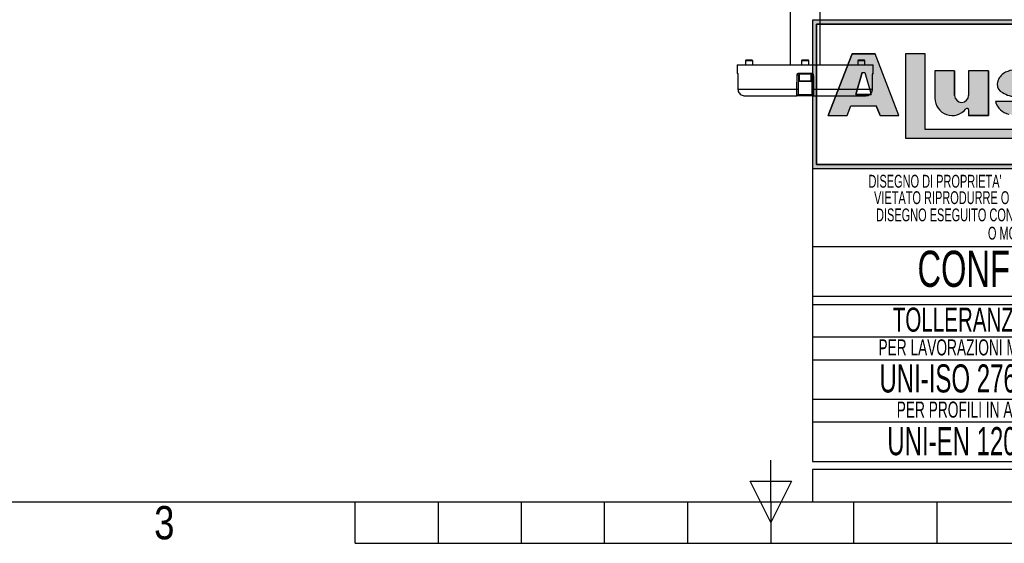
# Model space of a CAD drawing. Header units: millimetres. Extents: x 0 to 420, y 0 to 297.
# Tile 2 of 20: x 116 to 239, y 0 to 65. Entities that reach past the tile are written whole.
import ezdxf
from ezdxf.enums import TextEntityAlignment as Align

# ---------------------------------------------------------------- set-up
doc = ezdxf.new("R2010")
doc.units = ezdxf.units.MM
doc.layers.add('CARTIGLIO', color=140, linetype='Continuous')
doc.styles.add('SLDTEXTSTYLE0', font='TXT', dxfattribs={"width": 0.6382978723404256})
doc.styles.add('SLDTEXTSTYLE1', font='TXT', dxfattribs={"width": 0.675})
doc.styles.add('SLDTEXTSTYLE2', font='TXT', dxfattribs={"width": 0.8214676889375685})

# ---------------------------------------------------------------- blocks, each defined once
blk = doc.blocks.new('SW_NOTE_0_1')
at = {"layer": 'CARTIGLIO', "color": 0, "insert": (85.40558510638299, 3.222669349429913), "char_height": 2.5, "attachment_point": 2, "style": 'SLDTEXTSTYLE0'}
blk.add_mtext("ATTENZIONE: NON INTERPRETARE IL DISEGNO. IN CASO DI QUOTE MANCANTI O POCO CHIARE CONSULTARE L'UFFICIO TECNICO", dxfattribs=at)
blk = doc.blocks.new('SW_NOTE_0_15')
at = {"layer": 'CARTIGLIO', "color": 0, "insert": (23.93617021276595, 3.867203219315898), "char_height": 3, "attachment_point": 2, "style": 'SLDTEXTSTYLE0'}
blk.add_mtext('TOLLERANZE DI LAVORAZIONE', dxfattribs=at)
blk = doc.blocks.new('SW_NOTE_0_16')
at = {"layer": 'CARTIGLIO', "color": 0, "insert": (21.07265624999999, 5.800804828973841), "char_height": 4.500000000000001, "attachment_point": 2, "style": 'SLDTEXTSTYLE1'}
blk.add_mtext('CONFIDENZIALE', dxfattribs=at)
blk = doc.blocks.new('SW_NOTE_0_17')
at = {"layer": 'CARTIGLIO', "color": 0, "insert": (28.04255319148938, 2.062508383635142), "char_height": 1.6, "attachment_point": 2, "style": 'SLDTEXTSTYLE0'}
blk.add_mtext('DISEGNO ESEGUITO CON CAD NON SONO AMMESSE VARIAZIONI', dxfattribs=at)
blk = doc.blocks.new('SW_NOTE_0_18')
at = {"layer": 'CARTIGLIO', "color": 0, "insert": (27.3404255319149, 2.062508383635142), "char_height": 1.6, "attachment_point": 2, "style": 'SLDTEXTSTYLE0'}
blk.add_mtext('VIETATO RIPRODURRE O COMUNICARNE A TERZI IL CONTENUTO.', dxfattribs=at)
blk = doc.blocks.new('SW_NOTE_0_20')
at = {"layer": 'CARTIGLIO', "color": 0, "insert": (10.40425531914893, 2.062508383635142), "char_height": 1.6, "attachment_point": 2, "style": 'SLDTEXTSTYLE0'}
blk.add_mtext('O MODIFICHE MANUALI.', dxfattribs=at)
blk = doc.blocks.new('SW_NOTE_0_21')
at = {"layer": 'CARTIGLIO', "color": 0, "char_height": 1.6, "attachment_point": 2, "style": 'SLDTEXTSTYLE0'}
for s, insert in [("DISEGNO DI PROPRIETA'", (10.27659574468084, 2.062508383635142)), ('ALUSIC srl', (25.45120500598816, 2.062508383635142)), (". A TERMINI DI LEGGE E'", (39.41078027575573, 2.062508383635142))]:
    blk.add_mtext(s, dxfattribs=dict(at, insert=insert))
blk = doc.blocks.new('SW_NOTE_0_23')
at = {"layer": 'CARTIGLIO', "color": 0, "insert": (18.30319148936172, 2.578135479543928), "char_height": 2, "attachment_point": 2, "style": 'SLDTEXTSTYLE0'}
blk.add_mtext('PER LAVORAZIONI MECCANICHE', dxfattribs=at)
blk = doc.blocks.new('SW_NOTE_0_24')
at = {"layer": 'CARTIGLIO', "color": 0, "insert": (15.68484042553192, 4.511737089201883), "char_height": 3.5, "attachment_point": 2, "style": 'SLDTEXTSTYLE0'}
blk.add_mtext('UNI-ISO 2768 mH', dxfattribs=at)
blk = doc.blocks.new('SW_NOTE_0_25')
at = {"layer": 'CARTIGLIO', "color": 0, "insert": (13.85638297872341, 2.578135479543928), "char_height": 2, "attachment_point": 2, "style": 'SLDTEXTSTYLE0'}
blk.add_mtext('PER PROFILI IN ALLUMINIO', dxfattribs=at)
blk = doc.blocks.new('SW_NOTE_0_26')
at = {"layer": 'CARTIGLIO', "color": 0, "insert": (14.05585106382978, 4.511737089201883), "char_height": 3.5, "attachment_point": 2, "style": 'SLDTEXTSTYLE0'}
blk.add_mtext('UNI-EN 12020-2', dxfattribs=at)
blk = doc.blocks.new('Cartiglio ALUSIC')
at = {"layer": 'CARTIGLIO'}
h = blk.add_hatch(color=256, dxfattribs=at)
h.paths.add_polyline_path([(113.971100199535, 149.9990413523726), (113.971100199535, 131.4990413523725), (158.971100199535, 131.4990413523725), (158.971100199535, 149.9990413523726)], flags=0)
h.paths.add_polyline_path([(114.471100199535, 131.9990413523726), (114.471100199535, 149.4990413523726), (158.471100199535, 149.4990413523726), (158.471100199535, 131.9990413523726)], flags=0)
h = blk.add_hatch(color=256, dxfattribs=at)
h.paths.add_polyline_path([(118.292263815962, 138.1064632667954), (118.7611454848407, 139.3206628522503), (121.9303757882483, 139.3206628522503), (122.3992574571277, 138.1064632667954), (124.7510688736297, 138.1064632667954), (121.7833115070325, 145.7916640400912), (118.9082097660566, 145.7916640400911), (115.9404523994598, 138.1064632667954)], flags=0)
h.paths.add_polyline_path([(119.3961687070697, 140.7216809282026), (120.1708764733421, 143.4547391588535), (120.5206447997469, 143.4547391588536), (121.2953525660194, 140.721680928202)], flags=0)
blk.add_hatch(color=256, dxfattribs=at).paths.add_polyline_path([(128.0219401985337, 145.7956943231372), (125.5527056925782, 145.7956943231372), (125.5527056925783, 135.2696801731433), (154.6424359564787, 135.2696801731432), (154.6424359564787, 136.3597302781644), (128.0219401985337, 136.3597302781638)], flags=0)
h = blk.add_hatch(color=256, dxfattribs=at)
edge = h.paths.add_edge_path(flags=0)
edge.add_arc((132.5578484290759, 140.6186164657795), 0.8721260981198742, 180, 360, ccw=False)
edge.add_line((131.6857223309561, 140.6186164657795), (131.6857223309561, 143.6808359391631))
edge.add_line((131.6857223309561, 143.6808359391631), (129.2243885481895, 143.6808359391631))
edge.add_line((129.2243885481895, 143.6808359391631), (129.2243885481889, 140.2640777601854))
edge.add_arc((131.3820030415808, 140.2640777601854), 2.157614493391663, 180, 321.9680973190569)
edge.add_arc((133.2350345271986, 138.8146685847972), 0.1949400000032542, 3.751097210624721e-10, 141.9680973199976, ccw=False)
edge.add_line((133.4299745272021, 138.8146685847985), (133.4299745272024, 138.106463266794))
edge.add_line((133.4299745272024, 138.106463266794), (135.91068894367, 138.106463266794))
edge.add_line((135.91068894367, 138.106463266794), (135.9106889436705, 143.6808359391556))
edge.add_line((135.9106889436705, 143.6808359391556), (133.4299745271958, 143.6808359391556))
edge.add_line((133.4299745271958, 143.6808359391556), (133.4299745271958, 140.6186164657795))
h = blk.add_hatch(color=256, dxfattribs=at)
edge = h.paths.add_edge_path(flags=0)
edge.add_line((139.7219511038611, 138.0874905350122), (140.9616140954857, 138.2313935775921))
edge.add_arc((140.6251358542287, 140.9172664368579), 2.706867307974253, 277.1406456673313, 311.0032214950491)
edge.add_arc((141.7459062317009, 139.8536948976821), 1.178212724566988, 303.7868133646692, 347.8980612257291)
edge.add_arc((141.0550130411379, 140.1458147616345), 1.920162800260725, 343.6935231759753, 381.4193527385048)
edge.add_arc((140.9170023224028, 138.8528855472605), 2.77207698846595, 46.00269433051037, 81.25096772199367)
edge.add_arc((133.1604335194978, 99.54681763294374), 42.8338661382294, 78.993004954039, 81.01866969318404)
edge.add_arc((140.0875549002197, 143.5111497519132), 1.672976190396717, 238.77709912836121, 261.74465207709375, ccw=False)
edge.add_arc((139.511171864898, 142.3534770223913), 0.3988810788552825, 114.64010585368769, 223.1865854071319, ccw=False)
edge.add_arc((139.9292750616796, 141.471492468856), 1.374925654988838, 90.51660503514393, 115.15343256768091, ccw=False)
edge.add_arc((139.978971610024, 141.8617877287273), 0.986530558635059, 50.69488274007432, 93.60864602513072, ccw=False)
edge.add_arc((140.2656634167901, 142.2302567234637), 0.519939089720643, 14.547573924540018, 49.4198797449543, ccw=False)
edge.add_line((140.7689329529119, 142.3608569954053), (142.7634621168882, 142.3608569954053))
edge.add_arc((141.3534729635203, 142.2214802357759), 1.416861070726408, 5.645321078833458, 71.38339334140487)
edge.add_arc((140.0918708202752, 138.6413140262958), 5.212710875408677, 70.80435731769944, 90.86664277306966)
edge.add_arc((139.6876943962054, 140.01898057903), 3.848224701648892, 85.15036290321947, 119.9120405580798)
edge.add_arc((138.7589405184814, 141.8826763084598), 1.774008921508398, 123.9309471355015, 174.9914571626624)
edge.add_arc((138.007121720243, 141.9227892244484), 1.021881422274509, 173.5516105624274, 249.3813116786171)
edge.add_arc((139.4480837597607, 143.8857829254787), 3.430150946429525, 238.3320469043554, 269.1908231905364)
edge.add_arc((139.5671105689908, 138.3083973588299), 2.154096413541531, 64.99796384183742, 94.45891481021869, ccw=False)
edge.add_arc((140.3551381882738, 139.8813550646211), 0.398545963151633, -35.586121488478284, 72.11412463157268, ccw=False)
edge.add_arc((139.9862171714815, 139.9393420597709), 0.7512299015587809, 245.201083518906, 337.29941344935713, ccw=False)
edge.add_arc((139.934335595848, 140.0154535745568), 0.8024620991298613, 192.5591591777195, 250.8523518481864, ccw=False)
edge.add_line((139.1510748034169, 139.8409601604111), (136.768183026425, 139.8409601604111))
edge.add_arc((138.8654850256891, 140.4022414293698), 2.1711085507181, 194.9824340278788, 258.3364147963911)
edge.add_line((138.4265630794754, 138.2759630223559), (139.7219511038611, 138.0874905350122))
for p, q in [((113.971100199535, 149.9990413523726), (113.971100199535, 131.4990413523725)), ((113.971100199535, 149.9990413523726), (113.971100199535, 94.99904135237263)), ((173.971100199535, 149.9990413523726), (113.971100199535, 149.9990413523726)), ((158.971100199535, 149.9990413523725), (113.971100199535, 149.9990413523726)), ((113.971100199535, 149.9990413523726), (113.971100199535, 131.4990413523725)), ((113.971100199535, 149.9990413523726), (113.971100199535, 115.5498549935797)), ((114.471100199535, 131.9990413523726), (114.471100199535, 149.4990413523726)), ((114.471100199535, 149.4990413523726), (114.471100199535, 131.9990413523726)), ((114.471100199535, 149.4990413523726), (158.471100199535, 149.4990413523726)), ((158.471100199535, 149.4990413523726), (114.471100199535, 149.4990413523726)), ((118.9082097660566, 145.7916640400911), (115.9404523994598, 138.1064632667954)), ((115.9404523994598, 138.1064632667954), (118.9082097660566, 145.7916640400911)), ((121.7833115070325, 145.7916640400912), (118.9082097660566, 145.7916640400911)), ((118.9082097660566, 145.7916640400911), (121.7833115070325, 145.7916640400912)), ((124.7510688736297, 138.1064632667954), (121.7833115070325, 145.7916640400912)), ((124.7510688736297, 138.1064632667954), (121.7833115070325, 145.7916640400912)), ((128.0219401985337, 145.7956943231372), (125.5527056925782, 145.7956943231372)), ((125.5527056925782, 145.7956943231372), (125.5527056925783, 135.2696801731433)), ((128.0219401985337, 145.7956943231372), (125.5527056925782, 145.7956943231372)), ((125.5527056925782, 145.7956943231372), (125.5527056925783, 135.2696801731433)), ((128.0219401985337, 136.3597302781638), (128.0219401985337, 145.7956943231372)), ((128.0219401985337, 136.3597302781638), (128.0219401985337, 145.7956943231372)), ((119.3961687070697, 140.7216809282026), (120.1708764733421, 143.4547391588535)), ((120.1708764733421, 143.4547391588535), (119.3961687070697, 140.7216809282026)), ((120.1708764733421, 143.4547391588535), (120.5206447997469, 143.4547391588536)), ((120.1708764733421, 143.4547391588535), (120.5206447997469, 143.4547391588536)), ((120.5206447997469, 143.4547391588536), (121.2953525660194, 140.721680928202)), ((120.5206447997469, 143.4547391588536), (121.2953525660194, 140.721680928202)), ((129.2243885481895, 143.6808359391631), (129.2243885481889, 140.2640777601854)), ((131.6857223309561, 143.6808359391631), (129.2243885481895, 143.6808359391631)), ((131.6857223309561, 143.6808359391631), (129.2243885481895, 143.6808359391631)), ((129.2243885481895, 143.6808359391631), (129.2243885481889, 140.2640777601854)), ((131.6857223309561, 140.6186164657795), (131.6857223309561, 143.6808359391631)), ((131.6857223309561, 143.6808359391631), (131.6857223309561, 140.6186164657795)), ((135.9106889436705, 143.6808359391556), (133.4299745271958, 143.6808359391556)), ((133.4299745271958, 143.6808359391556), (133.4299745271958, 140.6186164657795)), ((133.4299745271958, 143.6808359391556), (133.4299745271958, 140.6186164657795)), ((135.9106889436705, 143.6808359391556), (133.4299745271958, 143.6808359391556)), ((135.9106889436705, 143.6808359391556), (135.91068894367, 138.106463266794)), ((135.91068894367, 138.106463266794), (135.9106889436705, 143.6808359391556)), ((121.2953525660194, 140.721680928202), (119.3961687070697, 140.7216809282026)), ((119.3961687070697, 140.7216809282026), (121.2953525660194, 140.721680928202)), ((139.1510748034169, 139.8409601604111), (136.768183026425, 139.8409601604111)), ((139.1510748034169, 139.8409601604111), (136.768183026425, 139.8409601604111)), ((118.292263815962, 138.1064632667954), (118.7611454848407, 139.3206628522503)), ((118.292263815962, 138.1064632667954), (118.7611454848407, 139.3206628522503)), ((118.7611454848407, 139.3206628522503), (121.9303757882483, 139.3206628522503)), ((118.7611454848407, 139.3206628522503), (121.9303757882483, 139.3206628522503)), ((122.3992574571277, 138.1064632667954), (121.9303757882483, 139.3206628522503)), ((121.9303757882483, 139.3206628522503), (122.3992574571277, 138.1064632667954)), ((133.4299745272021, 138.8146685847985), (133.4299745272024, 138.106463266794)), ((133.4299745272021, 138.8146685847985), (133.4299745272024, 138.106463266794)), ((115.9404523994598, 138.1064632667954), (118.292263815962, 138.1064632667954)), ((115.9404523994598, 138.1064632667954), (118.292263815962, 138.1064632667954)), ((122.3992574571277, 138.1064632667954), (124.7510688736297, 138.1064632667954)), ((122.3992574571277, 138.1064632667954), (124.7510688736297, 138.1064632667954)), ((133.4299745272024, 138.106463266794), (135.91068894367, 138.106463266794)), ((135.91068894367, 138.106463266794), (133.4299745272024, 138.106463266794)), ((154.6424359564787, 136.3597302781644), (128.0219401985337, 136.3597302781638)), ((154.6424359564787, 136.3597302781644), (128.0219401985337, 136.3597302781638)), ((125.5527056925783, 135.2696801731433), (154.6424359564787, 135.2696801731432)), ((125.5527056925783, 135.2696801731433), (154.6424359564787, 135.2696801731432)), ((113.971100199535, 131.4990413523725), (158.971100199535, 131.4990413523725)), ((113.971100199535, 131.4990413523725), (173.971100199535, 131.4990413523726)), ((158.471100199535, 131.9990413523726), (114.471100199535, 131.9990413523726)), ((114.471100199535, 131.9990413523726), (158.471100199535, 131.9990413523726)), ((173.971100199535, 121.7636603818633), (113.971100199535, 121.7636603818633)), ((173.971100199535, 115.5498549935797), (113.971100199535, 115.5498549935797)), ((113.971100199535, 114.5498549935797), (173.971100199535, 114.5498549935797)), ((113.971100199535, 114.5498549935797), (113.971100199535, 94.99904135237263)), ((173.9571410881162, 110.4900006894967), (113.9571410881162, 110.4900006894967)), ((113.971100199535, 107.6716313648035), (154.9806365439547, 107.6716313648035)), ((154.9806365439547, 102.7445210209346), (113.971100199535, 102.7445210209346)), ((113.9850593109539, 99.96496483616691), (154.9945956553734, 99.96496483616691)), ((113.971100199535, 94.99904135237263), (173.971100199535, 94.99904135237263)), ((313.621100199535, 93.99904135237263), (113.971100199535, 93.99904135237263)), ((113.971100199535, 93.99904135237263), (113.971100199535, 89.99904135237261)), ((113.971100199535, 89.99904135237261), (313.621100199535, 89.99904135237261))]:
    blk.add_line(p, q, dxfattribs=at)
at = {"layer": 'CARTIGLIO', "linetype": 'Continuous'}
blk.add_line((113.9695322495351, 89.99904135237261), (313.621100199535, 89.99904135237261), dxfattribs=at)
at = {"layer": 'CARTIGLIO'}
for centre, radius, start, end in [((139.6876943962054, 140.01898057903), 3.848224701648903, 85.15036290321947, 119.9120405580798), ((139.6876943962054, 140.01898057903), 3.848224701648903, 85.15036290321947, 119.9120405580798), ((138.7589405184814, 141.8826763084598), 1.774008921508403, 123.9309471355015, 174.9914571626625), ((138.7589405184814, 141.8826763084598), 1.774008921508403, 123.9309471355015, 174.9914571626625), ((138.007121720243, 141.9227892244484), 1.021881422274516, 173.5516105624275, 249.381311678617), ((138.007121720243, 141.9227892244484), 1.021881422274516, 173.5516105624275, 249.381311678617), ((131.3820030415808, 140.2640777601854), 2.157614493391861, 180, 321.9680973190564), ((131.3820030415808, 140.2640777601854), 2.157614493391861, 180, 321.9680973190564), ((132.5578484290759, 140.6186164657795), 0.8721260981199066, 180, 0), ((132.5578484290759, 140.6186164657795), 0.8721260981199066, 180, 0), ((138.8654850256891, 140.4022414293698), 2.171108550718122, 194.9824340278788, 258.3364147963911), ((138.8654850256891, 140.4022414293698), 2.171108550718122, 194.9824340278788, 258.3364147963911), ((139.4480837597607, 143.8857829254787), 3.430150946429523, 238.3320469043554, 269.1908231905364), ((139.4480837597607, 143.8857829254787), 3.430150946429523, 238.3320469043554, 269.1908231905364), ((133.2350345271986, 138.8146685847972), 0.1949400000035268, 3.759104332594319e-10, 141.9680973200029), ((133.2350345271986, 138.8146685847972), 0.1949400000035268, 3.759104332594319e-10, 141.9680973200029)]:
    blk.add_arc(centre, radius, start, end, dxfattribs=at)
at = {"layer": 'CARTIGLIO', "color": 140}
for name, p in [('SW_NOTE_0_21', (118.9711016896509, 128.6603244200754)), ('SW_NOTE_0_18', (116.3533271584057, 126.6141659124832)), ('SW_NOTE_0_17', (115.6355512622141, 124.4682551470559)), ('SW_NOTE_0_20', (133.3899886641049, 122.1920407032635)), ('SW_NOTE_0_16', (122.2362996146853, 115.4679531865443)), ('SW_NOTE_0_15', (119.5374520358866, 110.3183836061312)), ('SW_NOTE_0_23', (117.6003680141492, 107.6481432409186)), ('SW_NOTE_0_24', (118.7522918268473, 102.6005131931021)), ('SW_NOTE_0_25', (121.8587729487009, 99.90266357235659)), ('SW_NOTE_0_26', (120.2859705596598, 94.78943414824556)), ('SW_NOTE_0_1', (127.6311861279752, 90.01640253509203))]:
    blk.add_blockref(name, p, dxfattribs=at)
at = {"layer": 'CARTIGLIO', "color": 140, "style": 'SLDTEXTSTYLE0', "width": 0.6382978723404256}
for tag, height, p in [('AUTOATTR1', 3.5, (223.449403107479, 133.7003798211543)), ('AUTOATTR2', 3.5, (221.9290871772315, 127.4217635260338)), ('AUTOATTR11', 3.5, (222.8622803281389, 121.4105734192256)), ('AUTOATTR8', 4, (219.2444208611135, 110.0025032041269)), ('AUTOATTR9', 4, (218.1221976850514, 100.4234402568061)), ('AUTOATTR0', 4, (249.0325362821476, 100.3118048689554))]:
    blk.add_attdef(tag, text='', height=height, dxfattribs=at).set_placement(p, align=Align.TOP_CENTER)
at = {"layer": 'CARTIGLIO', "color": 140}
for tag in ['AUTOATTR13', 'AUTOATTR12', 'AUTOATTR10', 'AUTOATTR7', 'AUTOATTR6', 'AUTOATTR5', 'AUTOATTR4', 'AUTOATTR3']:
    blk.add_attdef(tag, (0, 0), '', height=4, dxfattribs=at)

msp = doc.modelspace()

# ---------------------------------------------------------------- linework, layer by layer
at = {"color": 7, "linetype": 'Continuous', "lineweight": 25}
for p, q in [((212.4265946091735, 69.56123904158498), (212.4265946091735, 59.60722501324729)), ((216.1407789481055, 59.60722501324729), (216.1407789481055, 69.56123904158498)), ((206.9444585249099, 60.20149450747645), (206.8553181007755, 60.11235408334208)), ((206.8553181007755, 60.11235408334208), (206.8553181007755, 59.6072250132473)), ((207.7467223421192, 60.11235408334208), (206.8553181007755, 60.11235408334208)), ((206.9444585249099, 60.20149450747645), (207.6575819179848, 60.20149450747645)), ((207.7467223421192, 60.11235408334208), (207.6575819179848, 60.20149450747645)), ((207.7467223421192, 59.6072250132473), (207.7467223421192, 60.11235408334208)), ((213.927125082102, 60.20149450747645), (213.8379846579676, 60.11235408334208)), ((213.8379846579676, 60.11235408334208), (213.8379846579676, 59.60722501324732)), ((214.7293888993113, 60.11235408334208), (213.8379846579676, 60.11235408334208)), ((213.927125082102, 60.20149450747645), (214.6402484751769, 60.20149450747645)), ((214.7293888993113, 60.11235408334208), (214.6402484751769, 60.20149450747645)), ((214.7293888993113, 59.60722501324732), (214.7293888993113, 60.11235408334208)), ((220.9097916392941, 60.20149450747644), (220.8206512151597, 60.11235408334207)), ((220.8206512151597, 60.11235408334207), (220.8206512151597, 59.6072250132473)), ((221.7120554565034, 60.11235408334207), (220.8206512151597, 60.11235408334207)), ((220.9097916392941, 60.20149450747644), (221.622915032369, 60.20149450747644)), ((221.7120554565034, 60.11235408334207), (221.622915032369, 60.20149450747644)), ((221.7120554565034, 59.6072250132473), (221.7120554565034, 60.11235408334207)), ((205.8153464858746, 59.60722501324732), (205.8244334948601, 58.56595691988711)), ((205.8153464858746, 59.60722501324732), (222.7520270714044, 59.60722501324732)), ((222.7429400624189, 58.56595691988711), (222.7520270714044, 59.60722501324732)), ((205.8244334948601, 58.56595691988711), (205.8609841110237, 58.56595691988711)), ((205.8860847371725, 58.34667401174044), (205.8871496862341, 58.34699514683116)), ((213.4376870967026, 58.34569876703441), (213.4063983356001, 56.55316684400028)), ((213.5408350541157, 58.34569876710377), (213.4376870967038, 58.34569876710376)), ((213.4981640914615, 58.56595691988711), (215.0692094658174, 58.56595691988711)), ((215.0554140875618, 58.41868602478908), (213.5119594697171, 58.41868602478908)), ((213.5408350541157, 58.41868602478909), (213.5408350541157, 57.61642220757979)), ((213.5408350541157, 57.61642220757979), (215.0265385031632, 57.61642220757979)), ((215.0265385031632, 57.61642220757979), (215.0265385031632, 58.41868602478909)), ((215.1296864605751, 58.34569876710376), (215.0265385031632, 58.34569876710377)), ((215.1609752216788, 56.55316684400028), (215.1296864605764, 58.34569876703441)), ((222.6802238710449, 58.34699514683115), (222.6812888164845, 58.34667432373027)), ((222.7063894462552, 58.56595691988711), (222.7429400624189, 58.56595691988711)), ((205.9056814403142, 56.55413084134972), (205.9068191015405, 56.55446322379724)), ((205.9068191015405, 56.55446322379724), (213.2394770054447, 56.55446322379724)), ((214.9373980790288, 57.52728178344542), (213.6299754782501, 57.52728178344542)), ((215.3278965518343, 56.55446322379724), (222.6605544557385, 56.55446322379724)), ((222.6605544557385, 56.55446322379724), (222.6616921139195, 56.55413111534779)), ((206.7299808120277, 55.74447330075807), (213.2462857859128, 55.74447330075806)), ((215.3210877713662, 55.74447330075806), (213.2462857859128, 55.74447330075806)), ((213.3948305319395, 55.89044781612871), (215.1725430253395, 55.89044781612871)), ((215.3210877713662, 55.74447330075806), (221.8373927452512, 55.74447330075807))]:
    msp.add_line(p, q, dxfattribs=at)
at = {"color": 7, "linetype": 'Continuous', "lineweight": 25, "flags": 128}
for points in [[(205.8860847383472, 58.34667314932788), (205.8909755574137, 57.89813781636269), (205.9056814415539, 56.55412997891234)], [(205.8871496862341, 58.34699514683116), (205.8903998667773, 58.04992515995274), (205.9034385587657, 56.86164563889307), (205.9068191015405, 56.55446322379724)], [(213.2394770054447, 56.55446322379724), (213.2447609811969, 56.85153299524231), (213.2658962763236, 58.03981251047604), (213.2713598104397, 58.34699514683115)], [(215.2960137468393, 58.34699514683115), (215.3012974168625, 58.04992515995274), (215.3224327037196, 56.86164563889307), (215.3278965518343, 56.55446322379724)], [(222.6605544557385, 56.55446322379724), (222.6638237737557, 56.85153299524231), (222.6768629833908, 58.03981251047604), (222.6802238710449, 58.34699514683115)], [(222.6616921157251, 56.554129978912), (222.6665996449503, 57.00186592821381), (222.6812888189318, 58.34667314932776)]]:
    msp.add_lwpolyline(points, dxfattribs=at)
at = {"color": 7, "linetype": 'Continuous', "lineweight": 25}
for centre, radius, start, end in [((205.972995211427, 58.56725339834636), 0.1485673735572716, 180.5, 231.3888090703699), ((206.0100450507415, 58.56723503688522), 0.1490664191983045, 180.4912683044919, 206.8986885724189), ((213.3853881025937, 62.30632350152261), 3.960970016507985, 268.3503428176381, 270.7565315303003), ((213.9038462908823, 58.52967700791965), 0.4073012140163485, 174.8896678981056, 195.8132907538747), ((213.6299754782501, 57.61642220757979), 0.08914042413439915, 180, 270.0000000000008), ((214.9373980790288, 57.61642220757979), 0.08914042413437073, 270.0000000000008, 0), ((214.6635272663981, 58.52967700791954), 0.4073012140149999, 344.18670924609, 5.11033210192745), ((215.1819854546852, 62.30632350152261), 3.960970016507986, 269.2434684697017, 271.649657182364), ((222.5943783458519, 58.56725339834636), 0.1485673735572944, 308.8824649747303, 359.5000000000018), ((222.5573145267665, 58.56723726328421), 0.1490804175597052, 335.3089914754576, 359.5079221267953), ((213.35362231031, 60.50475686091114), 3.951942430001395, 268.344876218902, 270.7651764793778), ((215.2137512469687, 60.50475686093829), 3.951942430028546, 269.2348235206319, 271.6551237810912), ((213.2462857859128, 55.89304067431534), 0.1485673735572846, 270.0000000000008, 359.0000000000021), ((215.3210877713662, 55.89304067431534), 0.1485673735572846, 180.9999999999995, 270.0000000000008)]:
    msp.add_arc(centre, radius, start, end, dxfattribs=at)
for points, knots in [([(205.8609841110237, 58.56595691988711), (205.8634642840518, 58.56347674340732), (205.8684156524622, 58.55852536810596), (205.8760936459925, 58.51988707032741), (205.8824699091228, 58.46293486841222), (205.8861584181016, 58.40142720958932), (205.8868826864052, 58.36165651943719), (205.8871496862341, 58.34699514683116)], [0, 0, 0, 0, 0.2202550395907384, 0.4397128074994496, 0.6578656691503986, 0.8738729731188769, 0.9999999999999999, 0.9999999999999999, 0.9999999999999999, 0.9999999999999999]), ([(205.873783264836, 58.51242961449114), (205.873758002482, 58.51252722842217), (205.8736722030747, 58.51285875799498), (205.8753650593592, 58.50493627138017), (205.8782355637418, 58.48556429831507), (205.8821568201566, 58.44678170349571), (205.8852792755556, 58.39737128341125), (205.8856175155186, 58.36115635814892), (205.885753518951, 58.34659464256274)], [0, 0, 0, 0, 0.04523608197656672, 0.1536368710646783, 0.3188219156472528, 0.5417926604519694, 0.8157586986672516, 1, 1, 1, 1]), ([(213.2713598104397, 58.34699514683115), (213.2743005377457, 58.37191522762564), (213.280192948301, 58.42184823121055), (213.3202396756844, 58.48772313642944), (213.3783072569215, 58.53712667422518), (213.4412934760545, 58.56248700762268), (213.4824301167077, 58.5649969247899), (213.4981640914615, 58.56595691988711)], [0, 0, 0, 0, 0.2137541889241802, 0.4283047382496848, 0.6450109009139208, 0.8642234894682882, 1, 1, 1, 1]), ([(213.5119594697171, 58.41868602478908), (213.5068028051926, 58.41836428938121), (213.4932868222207, 58.41752099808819), (213.4727303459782, 58.40907872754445), (213.4537688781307, 58.39268744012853), (213.4406125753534, 58.3707715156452), (213.4386580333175, 58.35402015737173), (213.4376870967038, 58.34569876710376)], [0, 0, 0, 0, 0.1361772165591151, 0.3569301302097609, 0.5748254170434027, 0.7887906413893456, 0.9999999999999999, 0.9999999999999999, 0.9999999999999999, 0.9999999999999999]), ([(215.1296864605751, 58.34569876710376), (215.1293101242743, 58.3505901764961), (215.1282850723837, 58.36391322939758), (215.1196163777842, 58.38445406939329), (215.1028023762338, 58.40336026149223), (215.0805872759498, 58.41619200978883), (215.0638066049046, 58.41785454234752), (215.0554140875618, 58.41868602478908)], [0, 0, 0, 0, 0.124456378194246, 0.3389900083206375, 0.5577468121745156, 0.7788159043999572, 1, 1, 1, 1]), ([(215.0692094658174, 58.56595691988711), (215.0948146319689, 58.56347674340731), (215.1459322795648, 58.55852536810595), (215.2140804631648, 58.51988707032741), (215.2654768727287, 58.46293486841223), (215.2917615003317, 58.40142720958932), (215.2948683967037, 58.36165651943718), (215.2960137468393, 58.34699514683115)], [0, 0, 0, 0, 0.2202550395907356, 0.4397128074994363, 0.6578656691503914, 0.8738729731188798, 1, 1, 1, 1]), ([(222.6802238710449, 58.34699514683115), (222.6807992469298, 58.37191522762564), (222.6819521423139, 58.42184823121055), (222.6872603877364, 58.48772313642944), (222.6941779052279, 58.53712667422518), (222.7009589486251, 58.56248700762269), (222.7048870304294, 58.5649969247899), (222.7063894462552, 58.56595691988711)], [0, 0, 0, 0, 0.2137541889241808, 0.4283047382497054, 0.6450109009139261, 0.8642234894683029, 1, 1, 1, 1]), ([(222.6813949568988, 58.34669540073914), (222.6813961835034, 58.34975000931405), (222.6814066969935, 58.37593171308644), (222.6836133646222, 58.42499850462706), (222.6880019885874, 58.47708027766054), (222.6917635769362, 58.50410574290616), (222.69386440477, 58.5134275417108), (222.6935969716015, 58.51247779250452), (222.6935447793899, 58.51229243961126)], [0, 0, 0, 0, 0.03902567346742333, 0.3344973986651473, 0.6308210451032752, 0.8381333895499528, 0.9684101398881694, 0.9999999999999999, 0.9999999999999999, 0.9999999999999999, 0.9999999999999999]), ([(205.9068191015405, 56.55446322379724), (205.9167899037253, 56.46309702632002), (205.9367230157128, 56.28044245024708), (206.0794574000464, 56.03791659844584), (206.2880527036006, 55.85479606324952), (206.5182283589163, 55.75815448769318), (206.6701307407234, 55.74834017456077), (206.7299808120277, 55.74447330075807)], [0, 0, 0, 0, 0.2142118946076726, 0.4282413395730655, 0.6430283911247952, 0.8593519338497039, 1, 1, 1, 1]), ([(213.2462857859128, 55.74447330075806), (213.2441677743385, 55.75364118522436), (213.2399302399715, 55.77198349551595), (213.2364404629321, 55.91507340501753), (213.2354921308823, 56.12527502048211), (213.2368279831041, 56.35231454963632), (213.238754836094, 56.49935399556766), (213.2394770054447, 56.55446322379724)], [0, 0, 0, 0, 0.2181439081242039, 0.4364434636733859, 0.6541600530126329, 0.8703819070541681, 1, 1, 1, 1]), ([(213.4063983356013, 56.55316684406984), (213.4056112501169, 56.50807474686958), (213.4035105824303, 56.38772757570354), (213.400267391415, 56.20192528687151), (213.3972657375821, 56.02996065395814), (213.3952231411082, 55.91294038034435), (213.3949613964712, 55.89794504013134), (213.3948305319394, 55.89044781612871)], [0, 0, 0, 0, 0.1294238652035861, 0.3454218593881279, 0.5631023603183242, 0.7815641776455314, 1, 1, 1, 1]), ([(215.1725430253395, 55.89044781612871), (215.172487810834, 55.89361105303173), (215.1723477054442, 55.90163768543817), (215.1709683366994, 55.98066166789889), (215.1683536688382, 56.13045588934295), (215.1648900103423, 56.32888875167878), (215.1622802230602, 56.47840336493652), (215.1609752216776, 56.55316684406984)], [0, 0, 0, 0, 0.1408434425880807, 0.3573866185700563, 0.5722146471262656, 0.7860896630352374, 1, 1, 1, 1]), ([(215.3278965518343, 56.55446322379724), (215.3290237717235, 56.46309702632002), (215.3312772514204, 56.28044245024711), (215.3318148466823, 56.03791659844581), (215.3299143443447, 55.8547960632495), (215.3260394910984, 55.75815448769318), (215.3224873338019, 55.74834017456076), (215.3210877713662, 55.74447330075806)], [0, 0, 0, 0, 0.2142118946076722, 0.4282413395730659, 0.643028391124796, 0.8593519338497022, 1, 1, 1, 1]), ([(221.8373927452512, 55.74447330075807), (221.9305168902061, 55.75364118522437), (222.1168316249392, 55.77198349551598), (222.3648840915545, 55.91507340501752), (222.5510480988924, 56.12527502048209), (222.6461062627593, 56.35231454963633), (222.6566156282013, 56.49935399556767), (222.6605544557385, 56.55446322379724)], [0, 0, 0, 0, 0.2181439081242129, 0.4364434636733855, 0.6541600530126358, 0.8703819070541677, 1, 1, 1, 1])]:
    msp.add_open_spline(points, degree=3, knots=knots, dxfattribs=at)
at = {"layer": 'CARTIGLIO', "linetype": 'Continuous'}
for p, q in [((210.0037561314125, 5.171001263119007), (210.0037561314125, 10.34521728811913)), ((207.4166481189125, 7.758109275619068), (212.5908641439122, 7.758109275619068)), ((210.0037561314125, 2.583893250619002), (207.4166481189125, 7.758109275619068)), ((212.5908641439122, 7.758109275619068), (210.0037561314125, 2.583893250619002)), ((5.180115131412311, 5.171001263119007), (414.8273971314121, 5.171001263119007)), ((158.2615958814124, -0.003214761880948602), (158.2615958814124, 5.171001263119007)), ((168.6100279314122, -0.003214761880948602), (168.6100279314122, 5.171001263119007)), ((178.9584599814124, -0.003214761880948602), (178.9584599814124, 5.171001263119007)), ((189.3068920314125, -0.003214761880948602), (189.3068920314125, 5.171001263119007)), ((199.6553240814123, -0.003214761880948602), (199.6553240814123, 5.171001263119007)), ((210.0037561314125, 5.171001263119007), (210.0037561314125, -0.003214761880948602)), ((215.1758291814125, 5.171001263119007), (414.8273971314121, 5.171001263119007)), ((220.3521881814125, -0.003214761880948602), (220.3521881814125, 5.171001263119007)), ((230.7006202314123, -0.003214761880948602), (230.7006202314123, 5.171001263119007)), ((158.2615958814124, -0.003214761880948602), (261.7459163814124, -0.003214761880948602))]:
    msp.add_line(p, q, dxfattribs=at)
at = {"layer": 'CARTIGLIO'}
msp.add_line((215.1773971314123, 5.171001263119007), (414.8273971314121, 5.171001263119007), dxfattribs=at)

# ---------------------------------------------------------------- block references
msp.add_blockref('Cartiglio ALUSIC', (101.206296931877, -84.82804008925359), dxfattribs=at)

# ---------------------------------------------------------------- texts
at = {"layer": 'CARTIGLIO', "insert": (134.4918588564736, 4.637072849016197), "char_height": 4.13937282, "attachment_point": 2, "style": 'SLDTEXTSTYLE2'}
msp.add_mtext('3', dxfattribs=at)

doc.saveas('drawing.dxf')
